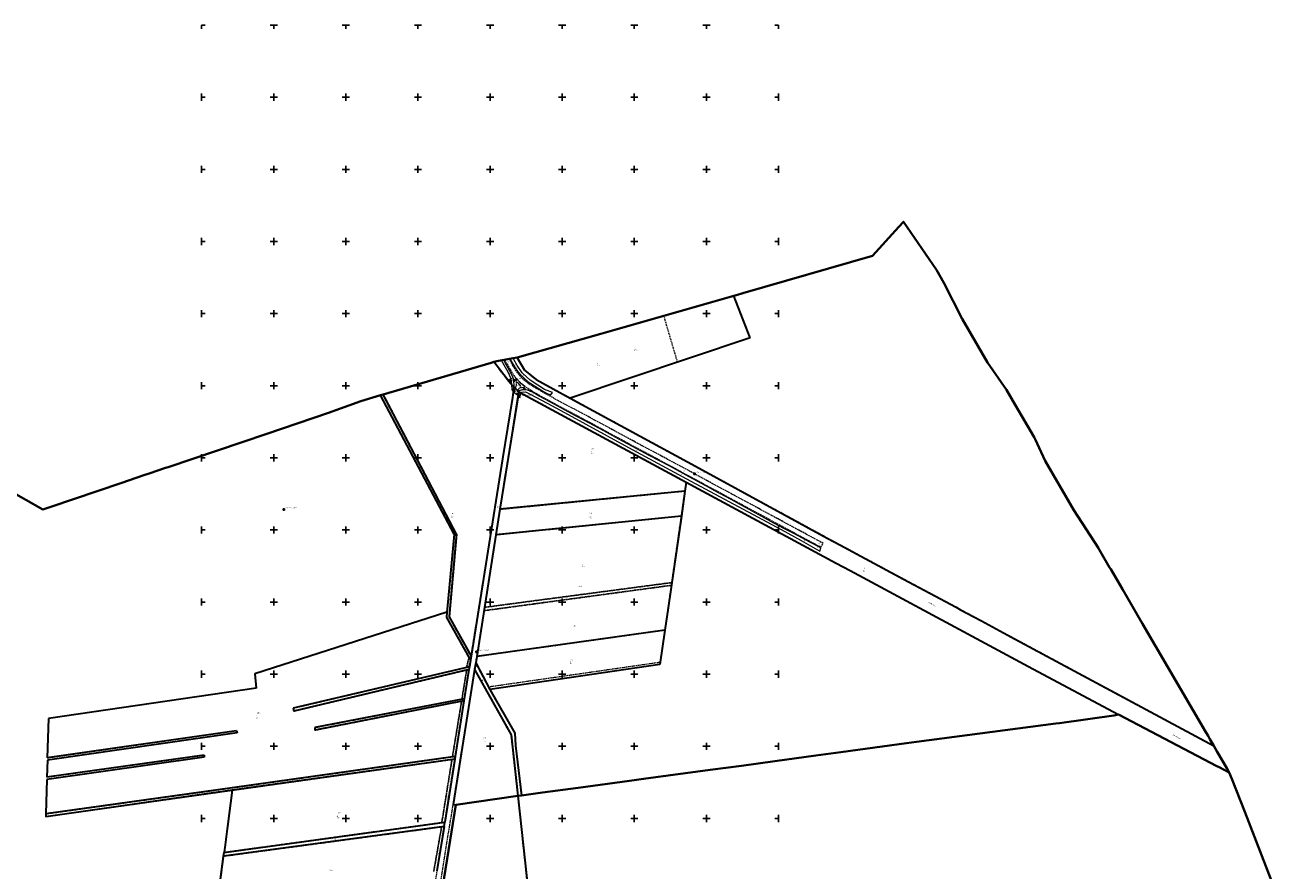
# Model space of a CAD drawing. Header units: metres. Extents: x 5548743 to 5556416, y 5707500 to 5714000.
# Tile 49 of 203: x 5550155 to 5551899, y 5712827 to 5714000. Entities that reach past the tile are written whole.
import ezdxf
from ezdxf.enums import TextEntityAlignment as Align

# ---------------------------------------------------------------- set-up
doc = ezdxf.new("R2010")
doc.units = ezdxf.units.M
doc.header["$MEASUREMENT"] = 0
for name, pattern in [('0.75_0.75', [1.5, 0.75, -0.75]), ('1.5_0.75', [2.25, 1.5, -0.75]), ('2.25_0.75', [3, 2.25, -0.75]), ('219-1000', [0])]:
    doc.linetypes.add(name, pattern=pattern)
doc.layers.get('0').update_dxf_attribs({"color": 2, "linetype": 'CONTINUOUS', "lineweight": 5})
for name, color, linetype in [('209-oznaczenie konturu klasyfikacyjnego', 7, 'CONTINUOUS'), ('210-oznaczenie konturu użytku gruntowego', 7, 'CONTINUOUS'), ('211-numer działki ewidencyjnej', 7, 'CONTINUOUS'), ('216-obręb ewidencyjny', 7, 'CONTINUOUS'), ('217-kontur klasyfikacyjny', 7, 'CONTINUOUS'), ('218-kontur użytku gruntowego', 7, 'CONTINUOUS'), ('219-działka ewidencyjna', 7, 'CONTINUOUS'), ('994-Nazwa ulicy', 7, 'CONTINUOUS'), ('drzewo liściaste', 7, 'CONTINUOUS'), ('jezdnia', 7, 'CONTINUOUS'), ('jezdnia-Atr17', 7, 'CONTINUOUS'), ('pikieta naturalna', 7, 'CONTINUOUS'), ('pikieta naturalna-Atr2', 7, 'CONTINUOUS'), ('rów melioracyjny (poligon)', 7, 'CONTINUOUS'), ('rów przydrożny (poligon)', 7, 'CONTINUOUS'), ('rów przydrożny (poligon)-Atr17', 7, 'CONTINUOUS'), ('Szczegółowa osnowa geodezyjna pozioma', 7, 'CONTINUOUS'), ('Szczegółowa osnowa geodezyjna pozioma-Atr103', 7, 'CONTINUOUS'), ('Szczegółowa osnowa geodezyjna wysokościowa', 7, 'CONTINUOUS'), ('Szczegółowa osnowa geodezyjna wysokościowa-Atr103', 7, 'CONTINUOUS'), ('Wstawianie ramki sekcyjnej z opisem', 7, 'CONTINUOUS')]:
    doc.layers.add(name, color=color, linetype=linetype)
doc.styles.get("Standard").update_dxf_attribs({"font": 'Working1250', "width": 0.75})

# ---------------------------------------------------------------- blocks, each defined once
blk = doc.blocks.new('PW01')
at = {"linetype": 'Continuous', "lineweight": 13}
h = blk.add_hatch(color=0, dxfattribs=at)
edge = h.paths.add_edge_path()
edge.add_arc((0, 0), 0.18, 0, 360)
blk = doc.blocks.new('OP021')
at = {"linetype": 'Continuous', "lineweight": 13}
h = blk.add_hatch(color=0, dxfattribs=at)
edge = h.paths.add_edge_path()
edge.add_arc((0, 0), 0.1, 0, 360)
at = {"color": 0, "linetype": 'Continuous', "lineweight": -3}
for centre, start, end in [((-0.476, 0.154), 110.388, 213.756), ((0, 0.5), 38.316, 141.684), ((0.476, 0.154), 326.244, 69.612), ((-0.294, -0.404), 182.272, 285.64), ((0.294, -0.404), 254.36, 357.728), ((0.294, -0.404), 254.36, 357.728)]:
    blk.add_arc(centre, 0.5, start, end, dxfattribs=at)
blk = doc.blocks.new('OSSP')
at = {"color": 0}
for p, q in [((-0.939, 0.938), (-0.939, -0.938)), ((-0.939, 0.938), (-0.939, -0.938)), ((0.936, 0.938), (-0.939, 0.938)), ((0.936, 0.938), (-0.939, 0.938)), ((0.45, 0), (-0.45, 0)), ((0.45, 0), (-0.45, 0)), ((0, -0.45), (0, 0.45)), ((0, -0.45), (0, 0.45)), ((0.936, -0.938), (0.936, 0.938)), ((0.936, -0.938), (0.936, 0.938)), ((-0.939, -0.938), (0.936, -0.938)), ((-0.939, -0.938), (0.936, -0.938))]:
    blk.add_line(p, q, dxfattribs=at)
blk = doc.blocks.new('OSSH')
at = {"color": 0}
for p, q in [((0, -1.081), (-0.936, 0.543)), ((0.939, 0.543), (-0.936, 0.543)), ((-0.375, 0), (0.375, 0)), ((0.939, 0.543), (0, -1.081)), ((0, -0.375), (0, 0.375))]:
    blk.add_line(p, q, dxfattribs=at)
blk = doc.blocks.new('RAMKA1000K')
at = {"color": 0}
for p, q in [((0, 495), (0, 500)), ((0, 500), (5, 500)), ((95, 500), (105, 500)), ((100, 495), (100, 500)), ((195, 500), (205, 500)), ((200, 495), (200, 500)), ((295, 500), (305, 500)), ((300, 495), (300, 500)), ((395, 500), (405, 500)), ((400, 495), (400, 500)), ((495, 500), (505, 500)), ((500, 495), (500, 500)), ((595, 500), (605, 500)), ((600, 495), (600, 500)), ((695, 500), (705, 500)), ((700, 495), (700, 500)), ((795, 500), (800, 500)), ((800, 495), (800, 500)), ((0, 395), (0, 405)), ((100, 395), (100, 405)), ((200, 395), (200, 405)), ((300, 395), (300, 405)), ((400, 395), (400, 405)), ((500, 395), (500, 405)), ((600, 395), (600, 405)), ((700, 395), (700, 405)), ((800, 395), (800, 405)), ((0, 400), (5, 400)), ((95, 400), (105, 400)), ((195, 400), (205, 400)), ((295, 400), (305, 400)), ((395, 400), (405, 400)), ((495, 400), (505, 400)), ((595, 400), (605, 400)), ((695, 400), (705, 400)), ((795, 400), (800, 400)), ((0, 295), (0, 305)), ((0, 300), (5, 300)), ((95, 300), (105, 300)), ((100, 295), (100, 305)), ((195, 300), (205, 300)), ((200, 295), (200, 305)), ((295, 300), (305, 300)), ((300, 295), (300, 305)), ((395, 300), (405, 300)), ((400, 295), (400, 305)), ((495, 300), (505, 300)), ((500, 295), (500, 305)), ((595, 300), (605, 300)), ((600, 295), (600, 305)), ((695, 300), (705, 300)), ((700, 295), (700, 305)), ((795, 300), (800, 300)), ((800, 295), (800, 305)), ((0, 195), (0, 205)), ((0, 200), (5, 200)), ((95, 200), (105, 200)), ((100, 195), (100, 205)), ((195, 200), (205, 200)), ((200, 195), (200, 205)), ((295, 200), (305, 200)), ((300, 195), (300, 205)), ((395, 200), (405, 200)), ((400, 195), (400, 205)), ((495, 200), (505, 200)), ((500, 195), (500, 205)), ((595, 200), (605, 200)), ((600, 195), (600, 205)), ((695, 200), (705, 200)), ((700, 195), (700, 205)), ((795, 200), (800, 200)), ((800, 195), (800, 205)), ((0, 95), (0, 105)), ((100, 95), (100, 105)), ((200, 95), (200, 105)), ((300, 95), (300, 105)), ((400, 95), (400, 105)), ((500, 95), (500, 105)), ((600, 95), (600, 105)), ((700, 95), (700, 105)), ((800, 95), (800, 105)), ((0, 100), (5, 100)), ((95, 100), (105, 100)), ((195, 100), (205, 100)), ((295, 100), (305, 100)), ((395, 100), (405, 100)), ((495, 100), (505, 100)), ((595, 100), (605, 100)), ((695, 100), (705, 100)), ((795, 100), (800, 100)), ((0, 0), (0, 5)), ((0, 0), (5, 0)), ((95, 0), (105, 0)), ((100, 0), (100, 5)), ((195, 0), (205, 0)), ((200, 0), (200, 5)), ((295, 0), (305, 0)), ((300, 0), (300, 5)), ((395, 0), (405, 0)), ((400, 0), (400, 5)), ((495, 0), (505, 0)), ((500, 0), (500, 5)), ((595, 0), (605, 0)), ((600, 0), (600, 5)), ((695, 0), (705, 0)), ((700, 0), (700, 5)), ((795, 0), (800, 0)), ((800, 0), (800, 5))]:
    blk.add_line(p, q, dxfattribs=at)

msp = doc.modelspace()

# ---------------------------------------------------------------- linework, layer by layer
at = {"layer": '216-obręb ewidencyjny', "color": 4, "linetype": 'Continuous', "lineweight": 35, "flags": 128}
for points in [[(5550702, 5712604.88), (5550752.53, 5712918.62), (5550838.54, 5712931.16), (5550843.51, 5712931.8), (5550872.72, 5712935.75), (5550922.17, 5712942.42), (5550993.22, 5712952.02), (5551012.9, 5712954.68), (5551105.03, 5712967.17), (5551148.83, 5712973.12), (5551194.71, 5712979.34), (5551251.46, 5712987.04), (5551286.22, 5712991.75), (5551343.68, 5712999.54), (5551377.48, 5713004.13), (5551391.15, 5713005.97), (5551584.3, 5713031.47), (5551589.47, 5713032.15), (5551664.98, 5713042.5), (5551671.48, 5713043.85), (5551807.65, 5712972.66), (5551810.89, 5712970.97), (5551824.9, 5712963.64), (5551821.45, 5712969.59), (5551808.28, 5712992.35), (5551803.51, 5713000.59), (5551798.18, 5713009.77), (5551795.56, 5713014.3), (5551792.49, 5713019.61), (5551704.85, 5713169.66), (5551676.79, 5713217.69), (5551660.5, 5713245.59), (5551659, 5713248.15), (5551644.61, 5713272.68), (5551643.42, 5713274.74), (5551609.54, 5713327.62), (5551569.79, 5713395.77), (5551555.96, 5713425.83), (5551554.4, 5713428.51), (5551528.12, 5713473.47), (5551515.99, 5713494.23), (5551489.93, 5713532.38), (5551454.63, 5713592.84), (5551429.23, 5713642.69), (5551418.91, 5713660.59), (5551373.2, 5713727.3), (5551366.98, 5713720.51), (5551330.09, 5713680.2), (5551150.63, 5713628.16), (5551147.48, 5713627.25), (5551138.18, 5713624.57), (5550953.43, 5713572.09), (5550837.42, 5713539.13), (5550831.79, 5713538.15), (5550827, 5713537.31), (5550819.61, 5713536.03), (5550811.7, 5713534.65), (5550805.17, 5713533.05), (5550801.33, 5713531.92), (5550651.91, 5713487.91), (5550647.89, 5713486.72), (5550620.7, 5713478.71), (5550575.94, 5713462.63), (5550490.62, 5713433.34), (5550353.49, 5713387.23), (5550350.14, 5713386.1), (5550327.12, 5713378.31), (5550320, 5713375.89), (5550289.38, 5713365.52), (5550189.54, 5713331.58), (5550181.44, 5713328.82), (5550180.04, 5713328.4), (5550129.56, 5713356.99)], [(5551899.23, 5712772.72), (5551846.6, 5712909.17), (5551828.68, 5712954.74), (5551824.9, 5712963.64), (5551810.89, 5712970.97), (5551807.65, 5712972.66), (5551671.48, 5713043.85), (5551664.98, 5713042.5), (5551589.47, 5713032.15), (5551584.3, 5713031.47), (5551391.15, 5713005.97), (5551377.48, 5713004.13), (5551343.68, 5712999.54), (5551286.22, 5712991.75), (5551251.46, 5712987.04), (5551194.71, 5712979.34), (5551148.83, 5712973.12), (5551105.03, 5712967.17), (5551012.9, 5712954.68), (5550993.22, 5712952.02), (5550922.17, 5712942.42), (5550872.72, 5712935.75), (5550843.51, 5712931.8), (5550838.54, 5712931.16), (5550752.53, 5712918.62), (5550702, 5712604.88)]]:
    msp.add_lwpolyline(points, dxfattribs=at)
at = {"layer": '217-kontur klasyfikacyjny', "color": 3, "linetype": '1.5_0.75', "lineweight": 18, "flags": 128}
for points in [[(5551040.97, 5713596.96), (5550953.43, 5713572.09)], [(5551059.89, 5713532.77), (5551040.97, 5713596.96)], [(5550953.43, 5713572.09), (5550837.42, 5713539.13)], [(5550801.33, 5713531.92), (5550651.91, 5713487.91)], [(5550805.17, 5713533.05), (5550801.33, 5713531.92)], [(5550828.38, 5713502.96), (5550805.17, 5713533.05)], [(5550837.42, 5713539.13), (5550848.41, 5713520.94)], [(5550910.91, 5713482.89), (5551059.89, 5713532.77)], [(5550848.41, 5713520.94), (5550863.86, 5713508.45)], [(5550863.86, 5713508.45), (5550910.91, 5713482.89)], [(5550651.91, 5713487.91), (5550753.27, 5713294.27)], [(5550839.63, 5713491.56), (5550813.6, 5713328.62)], [(5550832.78, 5713498.45), (5550828.38, 5713502.96)], [(5550831.18, 5713483.48), (5550832.78, 5713498.45)], [(5551071.86, 5713366.23), (5550839.63, 5713491.56)], [(5550817.43, 5713398.7), (5550831.18, 5713483.48)], [(5550773.6, 5713124.74), (5550817.43, 5713398.7)], [(5551070.18, 5713353.94), (5551071.86, 5713366.23)], [(5550813.6, 5713328.62), (5551070.18, 5713353.94)], [(5551070.18, 5713353.94), (5550813.6, 5713328.62)], [(5551065.22, 5713319.31), (5551070.18, 5713353.94)], [(5550813.6, 5713328.62), (5550808.03, 5713293.19)], [(5550808.03, 5713293.19), (5551065.22, 5713319.31)], [(5551065.22, 5713319.31), (5550808.03, 5713293.19)], [(5551051.96, 5713227.01), (5551065.22, 5713319.31)], [(5550753.27, 5713294.27), (5550743.17, 5713179.45)], [(5550808.03, 5713293.19), (5550792.4, 5713192.68)], [(5550792.4, 5713192.68), (5551051.96, 5713227.01)], [(5551051.42, 5713223.22), (5550791.68, 5713188.05)], [(5551046.9, 5713191.82), (5551051.42, 5713223.22)], [(5551042.48, 5713161.16), (5551046.9, 5713191.82)], [(5550739.92, 5713185.93), (5550473.8, 5713100.59)], [(5550739.67, 5713178.75), (5550739.92, 5713185.93)], [(5550770.69, 5713122.95), (5550739.67, 5713178.75)], [(5550743.17, 5713179.45), (5550773.6, 5713124.74)], [(5550791.68, 5713188.05), (5550781.82, 5713124.67)], [(5551042.48, 5713161.16), (5550781.82, 5713124.67)], [(5550781.82, 5713124.67), (5551042.48, 5713161.16)], [(5551036.1, 5713116.85), (5551042.48, 5713161.16)], [(5550767.43, 5713109.38), (5550770.69, 5713122.95)], [(5550770.69, 5713122.95), (5550767.43, 5713109.38)], [(5550772.73, 5713119.29), (5550770.69, 5713122.95)], [(5550781.82, 5713124.67), (5550780.03, 5713115.78)], [(5550527, 5713052.71), (5550767.43, 5713109.38)], [(5550767.56, 5713105.66), (5550527.96, 5713048.67)], [(5550778.61, 5713106.71), (5550748.73, 5712919.08)], [(5550767.56, 5713105.66), (5550760.91, 5713065.4)], [(5550760.91, 5713065.4), (5550767.56, 5713105.66)], [(5550764.1, 5713066.01), (5550770.64, 5713106.39)], [(5550767.43, 5713109.38), (5550771.26, 5713110.28)], [(5550770.64, 5713106.39), (5550767.56, 5713105.66)], [(5550771.26, 5713110.28), (5550772.73, 5713119.29)], [(5550829.16, 5713015.78), (5550778.61, 5713106.71)], [(5550780.03, 5713115.78), (5550797.68, 5713082.53)], [(5550797.68, 5713082.53), (5551036.1, 5713116.85)], [(5550473.8, 5713100.59), (5550475.53, 5713080.46)], [(5550475.53, 5713080.46), (5550187.73, 5713038.35)], [(5550527.96, 5713048.67), (5550527, 5713052.71)], [(5550556.89, 5713025.87), (5550760.91, 5713065.4)], [(5550760.51, 5713062.53), (5550557.07, 5713022.27)], [(5550760.51, 5713062.53), (5550747.75, 5712985.31)], [(5550747.75, 5712985.31), (5550760.51, 5713062.53)], [(5550751.55, 5712985.85), (5550763.66, 5713063.15)], [(5550763.66, 5713063.15), (5550760.51, 5713062.53)], [(5550760.91, 5713065.4), (5550764.1, 5713066.01)], [(5550187.73, 5713038.35), (5550185.99, 5712983.87)], [(5550185.99, 5712983.87), (5550448.34, 5713021.66)], [(5550449.08, 5713018.48), (5550186.22, 5712980.7)], [(5550448.34, 5713021.66), (5550449.08, 5713018.48)], [(5550557.07, 5713022.27), (5550556.89, 5713025.87)], [(5550838.54, 5712931.16), (5550829.16, 5713015.78)], [(5550403.41, 5712984.98), (5550185.23, 5712954.11)], [(5550185.41, 5712957.32), (5550403.34, 5712987.7)], [(5550403.34, 5712987.7), (5550403.41, 5712984.98)], [(5550747.13, 5712981.68), (5550442.38, 5712938.96)], [(5550442.4, 5712942.31), (5550747.75, 5712985.31)], [(5550733.05, 5712894.2), (5550747.13, 5712981.68)], [(5550747.13, 5712981.68), (5550733.05, 5712894.2)], [(5550737.16, 5712894.76), (5550750.98, 5712982.22)], [(5550750.98, 5712982.22), (5550747.13, 5712981.68)], [(5550747.75, 5712985.31), (5550751.55, 5712985.85)], [(5550186.22, 5712980.7), (5550185.41, 5712957.32)], [(5550185.23, 5712954.11), (5550183.79, 5712906.21)], [(5550183.79, 5712906.21), (5550442.4, 5712942.31)], [(5550442.38, 5712938.96), (5550435.72, 5712888.75)], [(5550752.53, 5712918.62), (5550838.54, 5712931.16)], [(5550838.54, 5712931.16), (5550752.53, 5712918.62)], [(5550855.87, 5712769.97), (5550838.54, 5712931.16)], [(5550752.53, 5712918.62), (5550702, 5712604.88)], [(5550748.73, 5712919.08), (5550752.53, 5712918.62)], [(5550733.05, 5712894.2), (5550737.16, 5712894.76)], [(5550732.73, 5712888.22), (5550430.46, 5712847.53)], [(5550431.14, 5712852.76), (5550733.05, 5712894.2)], [(5550435.38, 5712885.66), (5550432.05, 5712859.83)], [(5550435.72, 5712888.75), (5550435.38, 5712885.66)], [(5550721.87, 5712826.47), (5550732.73, 5712888.22)], [(5550432.05, 5712859.83), (5550431.65, 5712856.7)], [(5550430.46, 5712847.53), (5550423.52, 5712794.26)], [(5550431.65, 5712856.7), (5550431.14, 5712852.76)]]:
    msp.add_lwpolyline(points, dxfattribs=at)
at = {"layer": '218-kontur użytku gruntowego', "color": 70, "linetype": '1.5_0.75', "lineweight": 18, "flags": 128}
for points in [[(5551040.97, 5713596.96), (5550953.43, 5713572.09)], [(5551059.89, 5713532.77), (5551040.97, 5713596.96)], [(5550953.43, 5713572.09), (5550837.42, 5713539.13)], [(5550801.33, 5713531.92), (5550651.91, 5713487.91)], [(5550805.17, 5713533.05), (5550801.33, 5713531.92)], [(5550811.7, 5713534.65), (5550805.17, 5713533.05)], [(5550828.38, 5713502.96), (5550805.17, 5713533.05)], [(5550805.17, 5713533.05), (5550828.38, 5713502.96)], [(5550819.61, 5713536.03), (5550811.7, 5713534.65)], [(5550827, 5713537.31), (5550819.61, 5713536.03)], [(5550831.79, 5713538.15), (5550827, 5713537.31)], [(5550837.42, 5713539.13), (5550831.79, 5713538.15)], [(5550837.42, 5713539.13), (5550848.41, 5713520.94)], [(5550848.41, 5713520.94), (5550837.42, 5713539.13)], [(5550910.91, 5713482.89), (5551059.89, 5713532.77)], [(5550848.41, 5713520.94), (5550863.86, 5713508.45)], [(5550863.86, 5713508.45), (5550848.41, 5713520.94)], [(5550863.86, 5713508.45), (5550910.91, 5713482.89)], [(5550910.91, 5713482.89), (5550863.86, 5713508.45)], [(5550651.91, 5713487.91), (5550647.89, 5713486.72)], [(5550753.27, 5713294.27), (5550651.91, 5713487.91)], [(5550651.91, 5713487.91), (5550753.27, 5713294.27)], [(5550839.63, 5713491.56), (5550813.6, 5713328.62)], [(5550813.6, 5713328.62), (5550839.63, 5713491.56)], [(5550832.78, 5713498.45), (5550828.38, 5713502.96)], [(5550828.38, 5713502.96), (5550832.78, 5713498.45)], [(5550831.18, 5713483.48), (5550832.78, 5713498.45)], [(5550832.78, 5713498.45), (5550831.18, 5713483.48)], [(5550839.63, 5713491.56), (5550832.78, 5713498.45)], [(5550832.78, 5713498.45), (5550839.63, 5713491.56)], [(5551071.86, 5713366.23), (5550839.63, 5713491.56)], [(5550839.63, 5713491.56), (5551071.86, 5713366.23)], [(5550647.89, 5713486.72), (5550750.16, 5713294.13)], [(5550817.43, 5713398.7), (5550831.18, 5713483.48)], [(5550831.18, 5713483.48), (5550817.43, 5713398.7)], [(5550996.96, 5713436.07), (5550910.91, 5713482.89)], [(5551084.76, 5713388.36), (5550996.96, 5713436.07)], [(5550773.6, 5713124.74), (5550817.43, 5713398.7)], [(5550817.43, 5713398.7), (5550773.6, 5713124.74)], [(5551267.6, 5713288.82), (5551084.76, 5713388.36)], [(5551070.18, 5713353.94), (5551071.86, 5713366.23)], [(5551071.86, 5713366.23), (5551272.63, 5713257.98)], [(5550813.6, 5713328.62), (5551070.18, 5713353.94)], [(5551070.18, 5713353.94), (5550813.6, 5713328.62)], [(5551065.22, 5713319.31), (5551070.18, 5713353.94)], [(5550813.6, 5713328.62), (5550808.03, 5713293.19)], [(5550808.03, 5713293.19), (5550813.6, 5713328.62)], [(5550808.03, 5713293.19), (5551065.22, 5713319.31)], [(5551065.22, 5713319.31), (5550808.03, 5713293.19)], [(5551051.96, 5713227.01), (5551065.22, 5713319.31)], [(5550750.16, 5713294.13), (5550740.68, 5713190.36)], [(5550743.17, 5713179.45), (5550753.27, 5713294.27)], [(5550753.27, 5713294.27), (5550743.17, 5713179.45)], [(5550808.03, 5713293.19), (5550792.4, 5713192.68)], [(5550792.4, 5713192.68), (5550808.03, 5713293.19)], [(5551285.14, 5713279.26), (5551267.6, 5713288.82)], [(5551373.16, 5713231.94), (5551285.14, 5713279.26)], [(5551272.63, 5713257.98), (5551279.71, 5713254.16)], [(5551279.71, 5713254.16), (5551299.18, 5713243.59)], [(5551299.18, 5713243.59), (5551302.17, 5713241.99)], [(5550792.4, 5713192.68), (5551051.96, 5713227.01)], [(5551051.96, 5713227.01), (5550792.4, 5713192.68)], [(5551051.42, 5713223.22), (5551051.96, 5713227.01)], [(5551302.17, 5713241.99), (5551552.64, 5713107.6)], [(5551446.26, 5713192.72), (5551373.16, 5713231.94)], [(5551051.42, 5713223.22), (5550791.68, 5713188.05)], [(5550791.68, 5713188.05), (5551051.42, 5713223.22)], [(5551046.9, 5713191.82), (5551051.42, 5713223.22)], [(5550792.4, 5713192.68), (5550791.68, 5713188.05)], [(5550791.68, 5713188.05), (5550792.4, 5713192.68)], [(5551042.48, 5713161.16), (5551046.9, 5713191.82)], [(5551452.37, 5713189.41), (5551446.26, 5713192.72)], [(5550739.92, 5713185.93), (5550473.8, 5713100.59)], [(5550739.67, 5713178.75), (5550739.92, 5713185.93)], [(5550739.92, 5713185.93), (5550739.67, 5713178.75)], [(5550770.69, 5713122.95), (5550739.67, 5713178.75)], [(5550739.67, 5713178.75), (5550770.69, 5713122.95)], [(5550740.68, 5713190.36), (5550739.92, 5713185.93)], [(5550773.6, 5713124.74), (5550743.17, 5713179.45)], [(5550743.17, 5713179.45), (5550773.6, 5713124.74)], [(5550791.68, 5713188.05), (5550781.82, 5713124.67)], [(5550781.82, 5713124.67), (5550791.68, 5713188.05)], [(5551481.46, 5713173.75), (5551452.37, 5713189.41)], [(5551521.98, 5713151.92), (5551481.46, 5713173.75)], [(5551042.48, 5713161.16), (5550781.82, 5713124.67)], [(5550781.82, 5713124.67), (5551042.48, 5713161.16)], [(5551036.1, 5713116.85), (5551042.48, 5713161.16)], [(5551541.8, 5713141.27), (5551521.98, 5713151.92)], [(5551545.38, 5713139.34), (5551541.8, 5713141.27)], [(5551570.33, 5713125.92), (5551545.38, 5713139.34)], [(5550767.43, 5713109.38), (5550770.69, 5713122.95)], [(5550770.69, 5713122.95), (5550767.43, 5713109.38)], [(5550772.73, 5713119.29), (5550770.69, 5713122.95)], [(5550770.69, 5713122.95), (5550772.73, 5713119.29)], [(5550772.73, 5713119.29), (5550773.6, 5713124.74)], [(5550773.6, 5713124.74), (5550772.73, 5713119.29)], [(5550781.82, 5713124.67), (5550780.03, 5713115.78)], [(5550780.03, 5713115.78), (5550781.82, 5713124.67)], [(5551573.69, 5713124.12), (5551570.33, 5713125.92)], [(5551803.51, 5713000.59), (5551573.69, 5713124.12)], [(5550767.43, 5713109.38), (5550527, 5713052.71)], [(5550527, 5713052.71), (5550767.43, 5713109.38)], [(5550527.96, 5713048.67), (5550767.56, 5713105.66)], [(5550767.56, 5713105.66), (5550527.96, 5713048.67)], [(5550778.61, 5713106.71), (5550748.73, 5712919.08)], [(5550748.73, 5712919.08), (5550778.61, 5713106.71)], [(5550767.56, 5713105.66), (5550760.91, 5713065.4)], [(5550760.91, 5713065.4), (5550767.56, 5713105.66)], [(5550764.1, 5713066.01), (5550770.64, 5713106.39)], [(5550770.64, 5713106.39), (5550764.1, 5713066.01)], [(5550771.26, 5713110.28), (5550767.43, 5713109.38)], [(5550767.43, 5713109.38), (5550771.26, 5713110.28)], [(5550767.56, 5713105.66), (5550770.64, 5713106.39)], [(5550770.64, 5713106.39), (5550767.56, 5713105.66)], [(5550770.64, 5713106.39), (5550771.26, 5713110.28)], [(5550771.26, 5713110.28), (5550770.64, 5713106.39)], [(5550771.26, 5713110.28), (5550772.73, 5713119.29)], [(5550772.73, 5713119.29), (5550771.26, 5713110.28)], [(5550780.03, 5713115.78), (5550778.61, 5713106.71)], [(5550778.61, 5713106.71), (5550780.03, 5713115.78)], [(5550778.61, 5713106.71), (5550829.16, 5713015.78)], [(5550829.16, 5713015.78), (5550778.61, 5713106.71)], [(5550797.68, 5713082.53), (5550780.03, 5713115.78)], [(5550780.03, 5713115.78), (5550797.68, 5713082.53)], [(5550797.68, 5713082.53), (5551036.1, 5713116.85)], [(5551552.64, 5713107.6), (5551558.59, 5713104.41)], [(5551558.59, 5713104.41), (5551671.48, 5713043.85)], [(5550473.8, 5713100.59), (5550475.53, 5713080.46)], [(5550475.53, 5713080.46), (5550187.73, 5713038.35)], [(5550799.74, 5713078.65), (5550797.68, 5713082.53)], [(5550834.39, 5713018.26), (5550799.74, 5713078.65)], [(5550527, 5713052.71), (5550527.96, 5713048.67)], [(5550527.96, 5713048.67), (5550527, 5713052.71)], [(5550760.91, 5713065.4), (5550556.89, 5713025.87)], [(5550556.89, 5713025.87), (5550760.91, 5713065.4)], [(5550557.07, 5713022.27), (5550760.51, 5713062.53)], [(5550760.51, 5713062.53), (5550557.07, 5713022.27)], [(5550760.51, 5713062.53), (5550747.75, 5712985.31)], [(5550747.75, 5712985.31), (5550760.51, 5713062.53)], [(5550751.55, 5712985.85), (5550763.66, 5713063.15)], [(5550763.66, 5713063.15), (5550751.55, 5712985.85)], [(5550760.51, 5713062.53), (5550763.66, 5713063.15)], [(5550763.66, 5713063.15), (5550760.51, 5713062.53)], [(5550764.1, 5713066.01), (5550760.91, 5713065.4)], [(5550760.91, 5713065.4), (5550764.1, 5713066.01)], [(5550763.66, 5713063.15), (5550764.1, 5713066.01)], [(5550764.1, 5713066.01), (5550763.66, 5713063.15)], [(5550187.73, 5713038.35), (5550185.99, 5712983.87)], [(5551671.48, 5713043.85), (5551803.23, 5712974.97)], [(5550185.99, 5712983.87), (5550448.34, 5713021.66)], [(5550449.08, 5713018.48), (5550186.22, 5712980.7)], [(5550448.34, 5713021.66), (5550449.08, 5713018.48)], [(5550556.89, 5713025.87), (5550557.07, 5713022.27)], [(5550557.07, 5713022.27), (5550556.89, 5713025.87)], [(5550835.36, 5713001.31), (5550834.39, 5713018.26)], [(5550829.16, 5713015.78), (5550838.54, 5712931.16)], [(5550838.54, 5712931.16), (5550829.16, 5713015.78)], [(5550835.95, 5712996.26), (5550835.36, 5713001.31)], [(5551808.28, 5712992.35), (5551803.51, 5713000.59)], [(5550403.41, 5712984.98), (5550185.23, 5712954.11)], [(5550185.41, 5712957.32), (5550403.34, 5712987.7)], [(5550403.34, 5712987.7), (5550403.41, 5712984.98)], [(5550442.38, 5712938.96), (5550747.13, 5712981.68)], [(5550747.13, 5712981.68), (5550442.38, 5712938.96)], [(5550747.75, 5712985.31), (5550442.4, 5712942.31)], [(5550442.4, 5712942.31), (5550747.75, 5712985.31)], [(5550733.05, 5712894.2), (5550747.13, 5712981.68)], [(5550747.13, 5712981.68), (5550733.05, 5712894.2)], [(5550737.16, 5712894.76), (5550750.98, 5712982.22)], [(5550750.98, 5712982.22), (5550737.16, 5712894.76)], [(5550747.13, 5712981.68), (5550750.98, 5712982.22)], [(5550750.98, 5712982.22), (5550747.13, 5712981.68)], [(5550751.55, 5712985.85), (5550747.75, 5712985.31)], [(5550747.75, 5712985.31), (5550751.55, 5712985.85)], [(5550750.98, 5712982.22), (5550751.55, 5712985.85)], [(5550751.55, 5712985.85), (5550750.98, 5712982.22)], [(5550836.49, 5712991.71), (5550835.95, 5712996.26)], [(5550843.51, 5712931.8), (5550836.49, 5712991.71)], [(5551821.45, 5712969.59), (5551808.28, 5712992.35)], [(5550186.22, 5712980.7), (5550185.41, 5712957.32)], [(5551803.23, 5712974.97), (5551807.65, 5712972.66)], [(5551807.65, 5712972.66), (5551810.89, 5712970.97)], [(5551810.89, 5712970.97), (5551820.26, 5712966.07)], [(5551820.26, 5712966.07), (5551824.9, 5712963.64)], [(5551824.9, 5712963.64), (5551821.45, 5712969.59)], [(5550185.23, 5712954.11), (5550183.79, 5712906.21)], [(5550442.4, 5712942.31), (5550183.79, 5712906.21)], [(5550183.79, 5712906.21), (5550442.4, 5712942.31)], [(5550183.83, 5712902.34), (5550442.38, 5712938.96)], [(5550442.38, 5712938.96), (5550435.72, 5712888.75)], [(5550752.53, 5712918.62), (5550838.54, 5712931.16)], [(5550838.54, 5712931.16), (5550752.53, 5712918.62)], [(5550838.54, 5712931.16), (5550843.51, 5712931.8)], [(5550855.87, 5712769.97), (5550838.54, 5712931.16)], [(5550752.53, 5712918.62), (5550702, 5712604.88)], [(5550702, 5712604.88), (5550752.53, 5712918.62)], [(5550748.73, 5712919.08), (5550752.53, 5712918.62)], [(5550752.53, 5712918.62), (5550748.73, 5712919.08)], [(5550183.79, 5712906.21), (5550183.83, 5712902.34)], [(5550737.16, 5712894.76), (5550733.05, 5712894.2)], [(5550733.05, 5712894.2), (5550737.16, 5712894.76)], [(5550736.19, 5712888.68), (5550737.16, 5712894.76)], [(5550737.16, 5712894.76), (5550736.19, 5712888.68)], [(5550732.73, 5712888.22), (5550430.46, 5712847.53)], [(5550430.46, 5712847.53), (5550732.73, 5712888.22)], [(5550733.05, 5712894.2), (5550431.14, 5712852.76)], [(5550431.14, 5712852.76), (5550733.05, 5712894.2)], [(5550435.38, 5712885.66), (5550432.05, 5712859.83)], [(5550435.72, 5712888.75), (5550435.38, 5712885.66)], [(5550721.87, 5712826.47), (5550732.73, 5712888.22)], [(5550732.73, 5712888.22), (5550721.87, 5712826.47)], [(5550726.38, 5712827.27), (5550736.19, 5712888.68)], [(5550736.19, 5712888.68), (5550726.38, 5712827.27)], [(5550732.73, 5712888.22), (5550736.19, 5712888.68)], [(5550736.19, 5712888.68), (5550732.73, 5712888.22)], [(5550432.05, 5712859.83), (5550431.65, 5712856.7)], [(5550430.46, 5712847.53), (5550423.52, 5712794.26)], [(5550431.14, 5712852.76), (5550430.46, 5712847.53)], [(5550431.65, 5712856.7), (5550431.14, 5712852.76)]]:
    msp.add_lwpolyline(points, dxfattribs=at)
at = {"layer": '219-działka ewidencyjna', "color": 94, "linetype": '219-1000', "lineweight": 30, "flags": 128}
for points in [[(5550953.43, 5713572.09), (5551138.18, 5713624.57)], [(5551160.4, 5713566.41), (5551138.18, 5713624.57)], [(5550837.42, 5713539.13), (5550953.43, 5713572.09)], [(5551160.4, 5713566.41), (5550910.91, 5713482.89)], [(5550651.91, 5713487.91), (5550801.33, 5713531.92)], [(5550805.17, 5713533.05), (5550801.33, 5713531.92)], [(5550805.17, 5713533.05), (5550811.7, 5713534.65)], [(5550828.38, 5713502.96), (5550805.17, 5713533.05)], [(5550811.7, 5713534.65), (5550819.61, 5713536.03)], [(5550819.61, 5713536.03), (5550827, 5713537.31)], [(5550827, 5713537.31), (5550831.79, 5713538.15)], [(5550837.42, 5713539.13), (5550831.79, 5713538.15)], [(5550848.41, 5713520.94), (5550837.42, 5713539.13)], [(5550848.41, 5713520.94), (5550863.86, 5713508.45)], [(5550863.86, 5713508.45), (5550910.91, 5713482.89)], [(5550647.89, 5713486.72), (5550651.91, 5713487.91)], [(5550753.27, 5713294.27), (5550651.91, 5713487.91)], [(5550839.63, 5713491.56), (5550813.6, 5713328.62)], [(5550828.38, 5713502.96), (5550832.78, 5713498.45)], [(5550832.78, 5713498.45), (5550831.18, 5713483.48)], [(5550832.78, 5713498.45), (5550839.63, 5713491.56)], [(5550839.63, 5713491.56), (5551071.86, 5713366.23)], [(5550750.16, 5713294.13), (5550647.89, 5713486.72)], [(5550831.18, 5713483.48), (5550817.43, 5713398.7)], [(5550910.91, 5713482.89), (5550996.96, 5713436.07)], [(5550996.96, 5713436.07), (5551084.76, 5713388.36)], [(5550817.43, 5713398.7), (5550773.6, 5713124.74)], [(5551084.76, 5713388.36), (5551267.6, 5713288.82)], [(5551071.86, 5713366.23), (5551070.18, 5713353.94)], [(5551071.86, 5713366.23), (5551279.71, 5713254.16)], [(5551070.18, 5713353.94), (5550813.6, 5713328.62)], [(5551070.18, 5713353.94), (5551065.22, 5713319.31)], [(5550813.6, 5713328.62), (5550808.03, 5713293.19)], [(5551065.22, 5713319.31), (5550808.03, 5713293.19)], [(5551065.22, 5713319.31), (5551046.9, 5713191.82)], [(5550750.16, 5713294.13), (5550740.68, 5713190.36)], [(5550753.27, 5713294.27), (5550743.17, 5713179.45)], [(5550808.03, 5713293.19), (5550781.82, 5713124.67)], [(5551267.6, 5713288.82), (5551285.14, 5713279.26)], [(5551285.14, 5713279.26), (5551373.16, 5713231.94)], [(5551279.71, 5713254.16), (5551299.18, 5713243.59)], [(5551299.18, 5713243.59), (5551552.64, 5713107.6)], [(5551373.16, 5713231.94), (5551446.26, 5713192.72)], [(5551046.9, 5713191.82), (5551042.48, 5713161.16)], [(5551446.26, 5713192.72), (5551452.37, 5713189.41)], [(5550739.92, 5713185.93), (5550473.8, 5713100.59)], [(5550739.92, 5713185.93), (5550739.67, 5713178.75)], [(5550739.67, 5713178.75), (5550772.73, 5713119.29)], [(5550740.68, 5713190.36), (5550739.92, 5713185.93)], [(5550743.17, 5713179.45), (5550773.6, 5713124.74)], [(5551452.37, 5713189.41), (5551481.46, 5713173.75)], [(5551481.46, 5713173.75), (5551521.98, 5713151.92)], [(5551042.48, 5713161.16), (5550781.82, 5713124.67)], [(5551042.48, 5713161.16), (5551035.58, 5713113.26)], [(5551521.98, 5713151.92), (5551803.51, 5713000.59)], [(5550773.6, 5713124.74), (5550772.73, 5713119.29)], [(5550781.82, 5713124.67), (5550780.03, 5713115.78)], [(5550771.26, 5713110.28), (5550527, 5713052.71)], [(5550770.64, 5713106.39), (5550527.96, 5713048.67)], [(5550778.61, 5713106.71), (5550748.73, 5712919.08)], [(5550770.64, 5713106.39), (5550764.1, 5713066.01)], [(5550771.26, 5713110.28), (5550770.64, 5713106.39)], [(5550772.73, 5713119.29), (5550771.26, 5713110.28)], [(5550780.03, 5713115.78), (5550778.61, 5713106.71)], [(5550778.61, 5713106.71), (5550829.16, 5713015.78)], [(5550780.03, 5713115.78), (5550799.74, 5713078.65)], [(5551035.58, 5713113.26), (5550799.74, 5713078.65)], [(5551552.64, 5713107.6), (5551671.48, 5713043.85)], [(5550473.8, 5713100.59), (5550475.53, 5713080.46)], [(5550475.53, 5713080.46), (5550187.73, 5713038.35)], [(5550799.74, 5713078.65), (5550834.39, 5713018.26)], [(5550527, 5713052.71), (5550527.96, 5713048.67)], [(5550764.1, 5713066.01), (5550556.89, 5713025.87)], [(5550763.66, 5713063.15), (5550557.07, 5713022.27)], [(5550763.66, 5713063.15), (5550751.55, 5712985.85)], [(5550764.1, 5713066.01), (5550763.66, 5713063.15)], [(5550187.73, 5713038.35), (5550185.99, 5712983.87)], [(5551671.48, 5713043.85), (5551807.65, 5712972.66)], [(5550448.34, 5713021.66), (5550185.99, 5712983.87)], [(5550449.08, 5713018.48), (5550186.22, 5712980.7)], [(5550448.34, 5713021.66), (5550449.08, 5713018.48)], [(5550556.89, 5713025.87), (5550557.07, 5713022.27)], [(5550834.39, 5713018.26), (5550835.36, 5713001.31)], [(5550829.16, 5713015.78), (5550838.54, 5712931.16)], [(5550835.36, 5713001.31), (5550843.51, 5712931.8)], [(5551803.51, 5713000.59), (5551808.28, 5712992.35)], [(5550403.41, 5712984.98), (5550185.23, 5712954.11)], [(5550403.34, 5712987.7), (5550185.41, 5712957.32)], [(5550403.34, 5712987.7), (5550403.41, 5712984.98)], [(5550750.98, 5712982.22), (5550442.38, 5712938.96)], [(5550751.55, 5712985.85), (5550442.4, 5712942.31)], [(5550750.98, 5712982.22), (5550737.16, 5712894.76)], [(5550751.55, 5712985.85), (5550750.98, 5712982.22)], [(5551808.28, 5712992.35), (5551821.45, 5712969.59)], [(5550186.22, 5712980.7), (5550185.41, 5712957.32)], [(5551807.65, 5712972.66), (5551810.89, 5712970.97)], [(5551810.89, 5712970.97), (5551824.9, 5712963.64)], [(5551821.45, 5712969.59), (5551824.9, 5712963.64)], [(5550185.23, 5712954.11), (5550183.79, 5712906.21)], [(5550442.4, 5712942.31), (5550183.79, 5712906.21)], [(5550442.38, 5712938.96), (5550183.83, 5712902.34)], [(5550442.38, 5712938.96), (5550435.72, 5712888.75)], [(5550838.54, 5712931.16), (5550752.53, 5712918.62)], [(5550843.51, 5712931.8), (5550838.54, 5712931.16)], [(5550838.54, 5712931.16), (5550855.87, 5712769.97)], [(5550752.53, 5712918.62), (5550702, 5712604.88)], [(5550748.73, 5712919.08), (5550752.53, 5712918.62)], [(5550183.79, 5712906.21), (5550183.83, 5712902.34)], [(5550431.14, 5712852.76), (5550737.16, 5712894.76)], [(5550736.19, 5712888.68), (5550737.16, 5712894.76)], [(5550736.19, 5712888.68), (5550430.46, 5712847.53)], [(5550435.38, 5712885.66), (5550432.05, 5712859.83)], [(5550435.72, 5712888.75), (5550435.38, 5712885.66)], [(5550736.19, 5712888.68), (5550726.38, 5712827.27)], [(5550432.05, 5712859.83), (5550431.65, 5712856.7)], [(5550423.52, 5712794.26), (5550430.46, 5712847.53)], [(5550430.46, 5712847.53), (5550431.14, 5712852.76)], [(5550431.65, 5712856.7), (5550431.14, 5712852.76)]]:
    msp.add_lwpolyline(points, dxfattribs=at)
at = {"layer": 'jezdnia', "color": 252, "linetype": '2.25_0.75', "lineweight": 18, "flags": 128}
for points in [[(5551261.85, 5713281.27), (5551252.75, 5713286.4), (5551240.37, 5713292.97), (5551236.09, 5713295.43), (5551226.11, 5713300.66), (5551216.53, 5713305.96), (5551208.15, 5713310.42), (5551202.48, 5713313.55), (5551199.24, 5713315.19), (5551190.11, 5713320.19), (5551175.03, 5713328.37), (5551161.2, 5713335.88), (5551146.09, 5713343.87), (5551136.08, 5713349.35), (5551122.17, 5713356.88), (5551108.65, 5713364.07), (5551093.23, 5713372.47), (5551081.08, 5713379.08), (5551076.11, 5713381.8), (5551072, 5713384.1), (5551068.06, 5713386.07), (5551054.51, 5713393.38), (5551031.34, 5713405.85), (5551028.65, 5713407.28), (5551010.96, 5713416.81), (5551007.91, 5713418.42), (5551000.98, 5713422), (5550992.14, 5713426.87), (5550983.86, 5713431.3), (5550972.65, 5713437.39), (5550965.46, 5713441.27), (5550958.76, 5713444.89), (5550953.21, 5713448.07), (5550944.86, 5713452.37), (5550929.78, 5713460.61), (5550917.05, 5713467.28), (5550908.88, 5713471.5), (5550894.76, 5713479.16), (5550890.28, 5713481.49), (5550887.88, 5713483.03), (5550884.76, 5713484.83), (5550883.51, 5713485.36), (5550873.23, 5713490.94), (5550858.8, 5713499.36), (5550851.42, 5713504.46), (5550844.09, 5713510.65), (5550840.23, 5713514.85), (5550839.39, 5713515.83), (5550837.99, 5713517.58), (5550833.08, 5713525.43), (5550826.38, 5713537.21), (5550826, 5713537.14), (5550821, 5713536.27), (5550820.12, 5713536.12), (5550821.4, 5713533.41), (5550828.73, 5713521.04), (5550833.05, 5713514.06), (5550833.9, 5713512.98), (5550834.97, 5713511.7), (5550838.89, 5713507.43), (5550843.23, 5713503.17), (5550848.58, 5713498.94), (5550852, 5713496.67), (5550858.88, 5713492.27), (5550868.72, 5713486.57), (5550882.39, 5713478.95), (5550913.37, 5713462.32), (5550919.8, 5713458.95), (5550931.22, 5713452.78), (5550938.31, 5713449.12), (5550945.39, 5713445.46), (5550958.35, 5713438.12), (5550979.52, 5713426.76), (5550994.4, 5713418.61), (5551009.52, 5713410.57), (5551019.98, 5713405), (5551047.06, 5713390.4), (5551072.72, 5713376.49), (5551092.05, 5713366.11), (5551100.59, 5713361.42), (5551110.33, 5713356.29), (5551119.48, 5713351.26), (5551134.86, 5713342.92), (5551141.52, 5713339.28), (5551147.98, 5713335.85), (5551174.07, 5713321.7), (5551182.74, 5713317.16), (5551193.94, 5713310.96), (5551209.08, 5713302.77), (5551218.33, 5713297.89), (5551244.72, 5713283.57), (5551253.09, 5713279.08), (5551258.82, 5713276.23)], [(5550836.23, 5713505.76), (5550836.26, 5713504.22), (5550835.91, 5713500.11), (5550834.53, 5713493.56), (5550833.91, 5713490.23), (5550836.99, 5713487.43), (5550838.41, 5713492.24), (5550839.82, 5713496.31), (5550843.42, 5713497.61), (5550842.22, 5713498.03), (5550841.51, 5713500.56), (5550838.79, 5713503.44)], [(5550834.97, 5713511.7), (5550835.72, 5713508.62), (5550836.23, 5713505.76), (5550838.79, 5713503.44), (5550841.51, 5713500.56), (5550842.22, 5713498.03), (5550843.42, 5713497.61), (5550847.54, 5713497.84), (5550848.58, 5713498.94), (5550843.23, 5713503.17), (5550838.89, 5713507.43)], [(5550839.63, 5713491.56), (5550832.78, 5713498.45), (5550831.18, 5713483.48), (5550817.43, 5713398.7), (5550773.6, 5713124.74), (5550772.73, 5713119.29), (5550771.26, 5713110.28), (5550770.64, 5713106.39), (5550764.1, 5713066.01), (5550763.66, 5713063.15), (5550751.55, 5712985.85), (5550750.98, 5712982.22), (5550737.16, 5712894.76), (5550736.19, 5712888.68), (5550726.38, 5712827.27), (5550725.6, 5712822.36), (5550709.94, 5712724.1), (5550695.59, 5712633.06), (5550701.53, 5712626.84), (5550748.73, 5712919.08), (5550778.61, 5713106.71), (5550780.03, 5713115.78), (5550781.82, 5713124.67), (5550791.68, 5713188.05), (5550792.4, 5713192.68), (5550808.03, 5713293.19), (5550813.6, 5713328.62)]]:
    msp.add_lwpolyline(points, close=True, dxfattribs=at)
at = {"layer": 'rów melioracyjny (poligon)', "color": 252, "linetype": '0.75_0.75', "lineweight": 18, "flags": 128}
for points in [[(5550750.16, 5713294.13), (5550740.68, 5713190.36), (5550739.92, 5713185.93), (5550739.67, 5713178.75), (5550770.69, 5713122.95), (5550772.73, 5713119.29), (5550773.6, 5713124.74), (5550743.17, 5713179.45), (5550753.27, 5713294.27)], [(5550527.96, 5713048.67), (5550767.56, 5713105.66), (5550770.64, 5713106.39), (5550771.26, 5713110.28), (5550767.43, 5713109.38), (5550527, 5713052.71)], [(5550778.61, 5713106.71), (5550829.16, 5713015.78), (5550838.54, 5712931.16), (5550843.51, 5712931.8), (5550836.49, 5712991.71), (5550835.95, 5712996.26), (5550835.36, 5713001.31), (5550834.39, 5713018.26), (5550799.74, 5713078.65), (5550797.68, 5713082.53), (5550780.03, 5713115.78)], [(5550557.07, 5713022.27), (5550760.51, 5713062.53), (5550763.66, 5713063.15), (5550764.1, 5713066.01), (5550760.91, 5713065.4), (5550556.89, 5713025.87)], [(5550183.83, 5712902.34), (5550442.38, 5712938.96), (5550747.13, 5712981.68), (5550750.98, 5712982.22), (5550751.55, 5712985.85), (5550747.75, 5712985.31), (5550442.4, 5712942.31), (5550183.79, 5712906.21)]]:
    msp.add_lwpolyline(points, close=True, dxfattribs=at)
at = {"layer": 'rów przydrożny (poligon)', "color": 252, "linetype": 'Continuous', "lineweight": 18, "flags": 128}
for points in [[(5550815.42, 5713535.28), (5550824.83, 5713519.05), (5550828.54, 5713509.94), (5550829.74, 5713501.91), (5550830.16, 5713494.19), (5550832.92, 5713491.23), (5550833.59, 5713502.12), (5550831.8, 5713510.52), (5550830.96, 5713513.07), (5550827.57, 5713520.09), (5550820.54, 5713532.46), (5550818.87, 5713535.86)], [(5550827.52, 5713537.34), (5550834.02, 5713526.19), (5550838.97, 5713518.94), (5550841.6, 5713515.48), (5550852.91, 5713505.24), (5550873.89, 5713491.94), (5550879.99, 5713488.9), (5550884.2, 5713487.32), (5550886.36, 5713490.7), (5550875.45, 5713494.87), (5550855.7, 5713507.91), (5550844.51, 5713517.85), (5550837.36, 5713528.04), (5550831.78, 5713538.03)], [(5550857.39, 5713491.8), (5550851.82, 5713493.96), (5550849.59, 5713494.38), (5550845.1, 5713494.51), (5550839.99, 5713493.03), (5550837.91, 5713487.11), (5550841.46, 5713485.34), (5550843.39, 5713490.88), (5550849.23, 5713491.31), (5550855.43, 5713488.43), (5550879.28, 5713475.69), (5550903.13, 5713462.95), (5550992.12, 5713414.25), (5551078.49, 5713367.66), (5551203.55, 5713300.46), (5551231.19, 5713285.47), (5551257.4, 5713270.74), (5551258.6, 5713275.21), (5551244.08, 5713282.72), (5551221.35, 5713294.91), (5551207.2, 5713302.14), (5551193.27, 5713309.52), (5551176.67, 5713318.8), (5551145.92, 5713335.85), (5551134.37, 5713341.99), (5551110.92, 5713354.57), (5551105.29, 5713357.77), (5551093.3, 5713364.25), (5551075.97, 5713373.7), (5551050.28, 5713387.8), (5551020.68, 5713403.36), (5551009.39, 5713409.44), (5550978.65, 5713425.99), (5550957.55, 5713437.28), (5550931.04, 5713451.71), (5550918.34, 5713458.36), (5550883.54, 5713477.31), (5550867.94, 5713485.48)]]:
    msp.add_lwpolyline(points, close=True, dxfattribs=at)

# ---------------------------------------------------------------- block references
at = {"layer": 'drzewo liściaste', "color": 3, "linetype": 'Continuous', "lineweight": 18}
for p in [(5550833.72, 5713507.4), (5550847.31, 5713496.09), (5550855.81, 5713493.24)]:
    msp.add_blockref('OP021', p, dxfattribs=at)
at = {"layer": 'pikieta naturalna', "color": 252, "linetype": 'Continuous', "lineweight": 13}
for p in [(5550818.88, 5713531.47), (5550820.54, 5713532.46), (5550834.02, 5713526.19), (5550836.44, 5713526.9), (5550825.78, 5713519.71), (5550827.57, 5713520.09), (5550830.01, 5713509.97), (5550831.8, 5713510.52), (5550841.6, 5713515.48), (5550843.75, 5713516.94), (5550833.59, 5713502.12), (5550834.53, 5713493.56), (5550838.41, 5713492.24), (5550839.99, 5713493.03), (5550841.73, 5713491.23), (5550843.39, 5713490.88), (5550845.41, 5713489.33), (5550855.84, 5713490.6), (5550857.39, 5713491.8)]:
    msp.add_blockref('PW01', p, dxfattribs=at)
at = {"layer": 'Szczegółowa osnowa geodezyjna pozioma', "color": 252, "linetype": 'Continuous', "lineweight": 13}
for p in [(5550827.99, 5713507.659), (5551083.583, 5713378.03), (5550514.086, 5713328.356), (5550781.304, 5713130.981)]:
    msp.add_blockref('OSSP', p, dxfattribs=at)
at = {"layer": 'Szczegółowa osnowa geodezyjna wysokościowa', "color": 252, "linetype": 'Continuous', "lineweight": 13}
msp.add_blockref('OSSH', (5550840.88, 5713484.44), dxfattribs=at)
at = {"layer": 'Wstawianie ramki sekcyjnej z opisem', "color": 8, "linetype": 'Continuous', "lineweight": 5}
for p in [(5550400, 5713500), (5550400, 5713500), (5550400, 5713000), (5550400, 5713000), (5550400, 5713000), (5550400, 5713000), (5550400, 5712500), (5550400, 5712500), (5550400, 5712500), (5550400, 5712500)]:
    msp.add_blockref('RAMKA1000K', p, dxfattribs=at)

# ---------------------------------------------------------------- texts
at = {"layer": '209-oznaczenie konturu klasyfikacyjnego', "color": 70, "linetype": 'Continuous', "lineweight": 18, "width": 0.79}
for s, p in [('ŁIV', (5550949.08, 5713529.11)), ('ŁIV', (5550940.38, 5713406.79)), ('ŁV', (5550746.62, 5713318.73)), ('ŁIV', (5550938.24, 5713317.64)), ('ŁIV', (5550927.94, 5713250.07)), ('ŁIV', (5550915.76, 5713168.02)), ('ŁIV', (5550910.78, 5713115.73)), ('ŁV', (5550764.91, 5713079.98)), ('ŁV', (5550475.65, 5713040.49)), ('ŁV', (5550754.84, 5713018.31)), ('ŁIV', (5550790.76, 5713007.34)), ('LsIV', (5550740.65, 5712929.16)), ('LsIV', (5550587.01, 5712901.63))]:
    msp.add_text(s, height=1.5, dxfattribs=at).set_placement(p, align=Align.TOP_LEFT)
msp.add_text('ŁV', height=1.5, dxfattribs=at).set_placement((5550769.1, 5713113.27))
at = {"layer": '210-oznaczenie konturu użytku gruntowego', "color": 70, "linetype": 'Continuous', "lineweight": 18, "width": 0.79}
for s, p in [('Ł', (5550949.06, 5713530.01)), ('Ł', (5550940.36, 5713407.69)), ('W', (5550706.22, 5713379.63)), ('Ł', (5550746.59, 5713319.63)), ('Ł', (5550938.22, 5713318.54)), ('Ł', (5550927.92, 5713250.97)), ('dr', (5551317.4, 5713242.26)), ('W', (5550920.8, 5713208.51)), ('Ł', (5550915.74, 5713168.92)), ('W', (5550769.15, 5713111.17)), ('Ł', (5550910.76, 5713116.63)), ('W', (5550788.24, 5713090.63)), ('W', (5550648.16, 5713080.44)), ('W', (5550764.89, 5713080.88)), ('Ł', (5550475.63, 5713041.39)), ('W', (5550659.52, 5713045.13)), ('W', (5550754.82, 5713019.21)), ('Ł', (5550790.74, 5713008.24)), ('W', (5550466.67, 5712945.08)), ('W', (5550740.63, 5712930.06)), ('Ls', (5550586.99, 5712902.53)), ('W', (5550580.13, 5712870.37)), ('W', (5550727.81, 5712850.44))]:
    msp.add_text(s, height=1.5, dxfattribs=at).set_placement(p)
at = {"layer": '211-numer działki ewidencyjnej', "color": 94, "linetype": 'Continuous', "lineweight": 30, "width": 0.79}
for s, p in [('357/1', (5550999.28, 5713548.34)), ('350', (5550940.26, 5713411.69)), ('446', (5550701.94, 5713386.71)), ('349', (5550938.13, 5713322.54)), ('449', (5551317.31, 5713246.26)), ('348/2', (5550922.55, 5713220.97)), ('346', (5550910.71, 5713118.67)), ('445', (5550648.2, 5713078.44)), ('326/1', (5550476.51, 5713045.41)), ('444', (5550659.56, 5713043.13)), ('436', (5550466.72, 5712943.08)), ('310/1', (5550588.82, 5712906.81)), ('443', (5550583.64, 5712870.29)), ('309/1', (5550577.16, 5712827.64))]:
    msp.add_text(s, height=1.5, dxfattribs=at).set_placement(p)
for s, p in [('342', (5550746.5, 5713323.63)), ('447', (5550789.17, 5713092.69)), ('343', (5550790.65, 5713012.24))]:
    msp.add_text(s, height=1.5, dxfattribs=at).set_placement(p, align=Align.TOP_LEFT)
at = {"layer": '994-Nazwa ulicy', "color": 252, "linetype": 'Continuous', "lineweight": 18, "oblique": 15, "width": 0.79}
for rotation, p in [(329.8, (5550996.39, 5713425.4)), (329.789, (5551407.82, 5713200.04)), (330.711, (5551746.58, 5713016.2))]:
    msp.add_text('Wielkie Piece', height=1.5, rotation=rotation, dxfattribs=at).set_placement(p, align=Align.MIDDLE_LEFT)
at = {"layer": 'jezdnia-Atr17', "color": 252, "width": 0.9}
for s, rotation, p in [('j.mb', 303.251, (5550825.05, 5713533.14)), ('j.zw', 319.989, (5550840.79, 5713503.65)), ('j.gr', 314.766, (5550838.61, 5713501.28)), ('j.mb', 328.19, (5551068.12, 5713382.33)), ('j.mb', 329.481, (5551256.85, 5713280.65))]:
    msp.add_text(s, height=1.125, rotation=rotation, dxfattribs=at).set_placement(p, align=Align.MIDDLE_CENTER)
msp.add_text('j.gr.', height=1.125, rotation=80.805, dxfattribs=at).set_placement((5550810.83, 5713330.6))
at = {"layer": 'pikieta naturalna-Atr2', "color": 252, "width": 0.9}
for s, rotation, p in [('126.8', 296.691, (5550817.29, 5713533.5)), ('127.8', 294.979, (5550818.65, 5713534.13)), ('127.8', 302.762, (5550834.85, 5713525.47)), ('126.6', 307.467, (5550836.44, 5713526.09)), ('127.0', 294.234, (5550825.99, 5713519.19)), ('128.0', 293.926, (5550828, 5713519.78)), ('126.5', 280.393, (5550830.24, 5713509.4)), ('127.8', 280.541, (5550832.19, 5713510.3)), ('127.9', 319.816, (5550842.71, 5713515.02)), ('126.9', 319.571, (5550844.02, 5713515.99)), ('127.7', 267.297, (5550833.59, 5713501.59)), ('128.0', 76.82, (5550835.39, 5713492.99)), ('128.0', 72.31, (5550837.41, 5713490.25)), ('128.1', 16.59, (5550839.99, 5713493.03)), ('127.0', 32.084, (5550842.05, 5713491.48)), ('128.1', 5.539, (5550843.39, 5713490.88)), ('127.9', 336.094, (5550845.58, 5713488.71)), ('127.1', 327.345, (5550856.41, 5713490.07)), ('128.1', 332.716, (5550857.61, 5713491.8))]:
    msp.add_text(s, height=1.125, rotation=rotation, dxfattribs=at).set_placement(p)
at = {"layer": 'rów przydrożny (poligon)-Atr17', "color": 252, "width": 0.9}
for rotation, p in [(297.76, (5550820.05, 5713530.42)), (287.394, (5550824.97, 5713521.62)), (291.848, (5550834.77, 5713528.71)), (269.999, (5550831.54, 5713496.54)), (75.509, (5550840.33, 5713488.45)), (331.985, (5550860.59, 5713487.8)), (325.419, (5550864.85, 5713499.6)), (333.475, (5550882.72, 5713489.84)), (329.353, (5550955.71, 5713436.05)), (328.736, (5551003.66, 5713410.39)), (328.351, (5551065.9, 5713376.54)), (330.425, (5551162.33, 5713324.58)), (331.731, (5551236.08, 5713284.91)), (332.886, (5551254.09, 5713275.26))]:
    msp.add_text('w.', height=1.125, rotation=rotation, dxfattribs=at).set_placement(p, align=Align.MIDDLE_CENTER)
at = {"layer": 'Szczegółowa osnowa geodezyjna pozioma-Atr103', "color": 252, "oblique": 15, "width": 0.9}
for s, p in [('5.158.27.1.10070', (5550828.99, 5713508.659)), ('5.158.27.1.10680', (5551084.583, 5713379.03)), ('5.158.27.1.10060', (5550515.086, 5713329.356)), ('5.158.27.1.10690', (5550782.304, 5713131.981))]:
    msp.add_text(s, height=1.5, dxfattribs=at).set_placement(p, align=Align.BOTTOM_LEFT)
at = {"layer": 'Szczegółowa osnowa geodezyjna wysokościowa-Atr103', "color": 252, "width": 0.9}
msp.add_text('5.158.27.2.5002', height=1.5, dxfattribs=at).set_placement((5550841.88, 5713485.44), align=Align.BOTTOM_LEFT)

doc.saveas('drawing.dxf')
